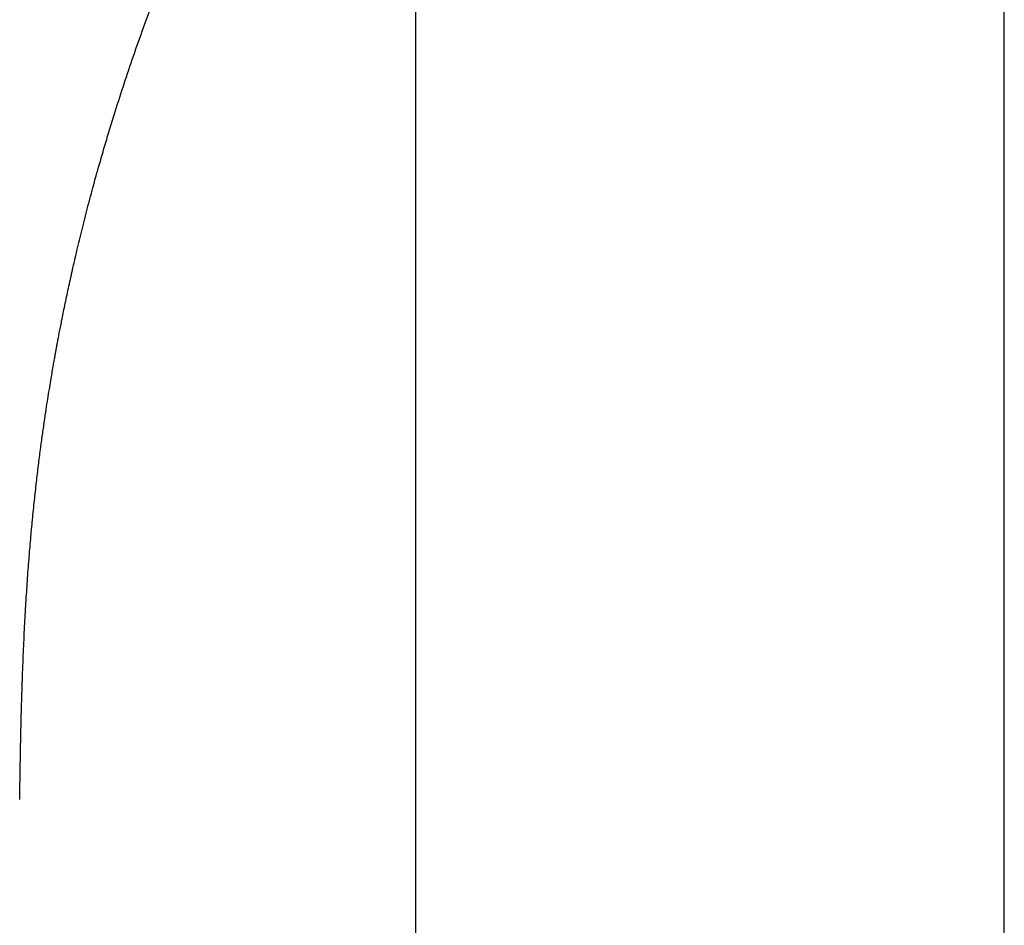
# Model space of a CAD drawing. Header units: millimetres. Extents: x 8 to 1918, y 12 to 2737.
# Tile 72 of 113: x 948 to 984, y 2231 to 2264. Entities that reach past the tile are written whole.
import ezdxf

# ---------------------------------------------------------------- set-up
doc = ezdxf.new("R2010")
doc.units = ezdxf.units.MM

msp = doc.modelspace()

# ---------------------------------------------------------------- linework, layer by layer
at = {"color": 7, "linetype": 'Continuous', "lineweight": 30}
for p, q in [((984.368, 2140.978), (984.368, 2312.094)), ((962.468, 2282.997), (962.468, 2140.978))]:
    msp.add_line(p, q, dxfattribs=at)
msp.add_open_spline([(947.739, 2235.353), (947.745, 2235.747), (947.758, 2236.52), (947.779, 2237.658), (947.805, 2238.753), (947.837, 2239.805), (947.876, 2240.814), (947.92, 2241.763), (947.97, 2242.652), (948.024, 2243.485), (948.083, 2244.279), (948.145, 2245.034), (948.213, 2245.765), (948.285, 2246.468), (948.36, 2247.143), (948.435, 2247.775), (948.51, 2248.364), (948.584, 2248.909), (948.654, 2249.404), (948.72, 2249.849), (948.782, 2250.245), (948.839, 2250.604), (948.892, 2250.926), (948.939, 2251.206), (948.98, 2251.446), (949.016, 2251.648), (949.046, 2251.819), (949.073, 2251.966), (949.096, 2252.092), (949.116, 2252.201), (949.135, 2252.304), (949.156, 2252.418), (949.183, 2252.558), (949.215, 2252.729), (949.255, 2252.934), (949.302, 2253.174), (949.357, 2253.447), (949.418, 2253.743), (949.483, 2254.055), (949.552, 2254.377), (949.624, 2254.708), (949.729, 2255.177), (949.872, 2255.794), (950.06, 2256.568), (950.266, 2257.381), (950.493, 2258.231), (950.741, 2259.118), (951.011, 2260.041), (951.306, 2261.001), (951.626, 2261.995), (951.974, 2263.024), (952.347, 2264.077), (952.742, 2265.139), (953.231, 2266.399), (953.825, 2267.846), (954.538, 2269.473), (955.277, 2271.058), (956.041, 2272.602), (956.828, 2274.105), (957.646, 2275.585), (958.495, 2277.042), (959.374, 2278.475), (960.218, 2279.783), (961.019, 2280.97), (961.769, 2282.042), (962.53, 2283.089), (963.294, 2284.104), (964.054, 2285.081), (964.842, 2286.059), (965.654, 2287.037), (966.489, 2288.011), (967.307, 2288.941), (968.107, 2289.829), (968.887, 2290.677), (969.493, 2291.326), (969.93, 2291.788), (970.194, 2292.066), (970.436, 2292.321), (970.648, 2292.543), (970.827, 2292.731), (970.974, 2292.885), (971.089, 2293.004), (971.171, 2293.09), (971.219, 2293.141), (971.252, 2293.176), (971.29, 2293.215), (971.354, 2293.282), (971.445, 2293.377), (971.565, 2293.502), (971.712, 2293.656), (971.886, 2293.837), (972.097, 2294.058), (972.346, 2294.319), (972.637, 2294.624), (972.961, 2294.965), (973.319, 2295.343), (973.705, 2295.755), (974.12, 2296.201), (974.561, 2296.683), (975.031, 2297.204), (975.348, 2297.567), (975.512, 2297.755)], degree=3, knots=[0, 0, 0, 0, 0.016671, 0.032736, 0.048196, 0.063051, 0.077303, 0.09095, 0.103263, 0.115038, 0.126276, 0.136977, 0.147141, 0.157334, 0.166922, 0.175907, 0.184287, 0.192063, 0.199234, 0.205443, 0.211114, 0.216248, 0.220845, 0.224906, 0.228291, 0.231184, 0.23359, 0.235664, 0.237482, 0.239044, 0.24035, 0.241933, 0.243928, 0.24639, 0.24932, 0.252792, 0.256751, 0.261111, 0.265622, 0.270268, 0.275049, 0.279965, 0.29064, 0.3019, 0.313746, 0.326178, 0.339194, 0.352797, 0.366984, 0.381757, 0.397116, 0.413047, 0.429144, 0.445213, 0.470406, 0.49553, 0.520584, 0.544675, 0.568703, 0.592667, 0.616568, 0.640405, 0.664178, 0.682812, 0.701409, 0.719909, 0.737989, 0.755595, 0.772727, 0.791621, 0.809905, 0.827579, 0.844644, 0.861099, 0.876941, 0.882725, 0.888365, 0.893425, 0.897814, 0.901532, 0.904579, 0.906955, 0.908659, 0.909693, 0.909946, 0.910736, 0.912021, 0.913938, 0.916419, 0.919464, 0.923072, 0.927245, 0.932587, 0.938637, 0.945394, 0.95286, 0.961033, 0.96975, 0.979149, 0.989232, 1, 1, 1, 1], dxfattribs=at)

doc.saveas('drawing.dxf')
